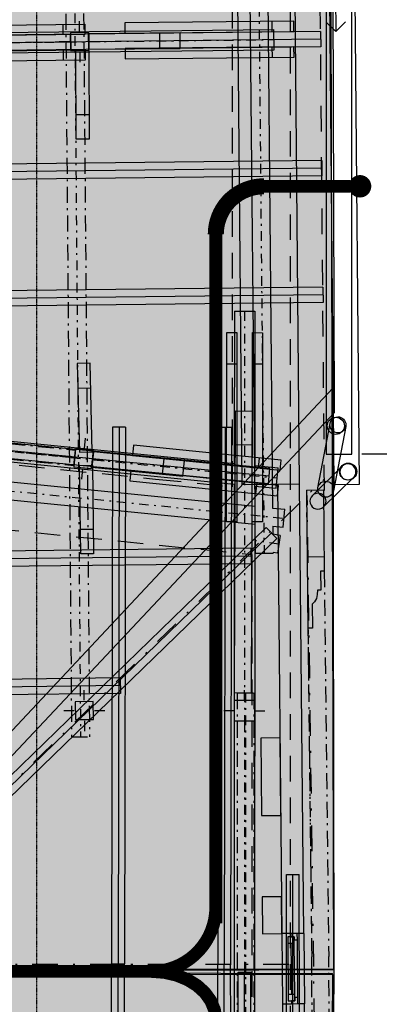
# Model space of a CAD drawing. Extents: x -12025 to 39812, y -28775 to 12.
# Tile 15 of 17: x 29471 to 32275, y -17382 to -9700. Entities that reach past the tile are written whole.
import ezdxf

# ---------------------------------------------------------------- set-up
doc = ezdxf.new("R2010")
doc.units = 0
doc.header["$MEASUREMENT"] = 0
for name, pattern in [('Čerchovaná', [450, 200, -117.5, 15, -117.5]), ('Čerchovaná M', [225, 125, -42.5, 15, -42.5]), ('Čerchovaná S', [175, 75, -42.5, 15, -42.5]), ('Čerchovaná S_1', [3.5, 1.5, -0.85, 0.3, -0.85]), ('Čárkovaná M', [400, 200, -200]), ('Čárkovaná_2', [325, 200, -125])]:
    doc.linetypes.add(name, pattern=pattern)
for name, color, linetype in [('OÚ Dukovany půdorys podklad půda', 7, 'Continuous'), ('OÚ Dukovany střecha', 7, 'Continuous'), ('OÚ Dukovany zemnění + hromosvody', 5, 'Continuous')]:
    doc.layers.add(name, color=color, linetype=linetype)

# ---------------------------------------------------------------- blocks, each defined once
blk = doc.blocks.new('(4)')
at = {"linetype": 'Continuous'}
for points in [[(19108.5, -17087.9), (23202.8, -17069), (23164.7, -3091.7), (19036.4, -6941.5), (19108.5, -17087.9)], [(23202.8, -17069), (23173.9, -21304.6), (2393.3, -21332), (2445.1, -17075.6), (23202.8, -17069)]]:
    blk.add_hatch(color=1, dxfattribs=at).paths.add_polyline_path(points)
at = {"color": 154, "linetype": 'Čerchovaná S_1'}
blk.add_line((20887.9, -23559.6), (20887.9, -1756.8), dxfattribs=at)
at = {"color": 1, "linetype": 'Continuous'}
for p, q in [((23172.7, -3084.2), (23206.2, -12725.8)), ((23214.5, -9268.4), (23219.8, -9751.8)), ((23219.8, -9751.8), (23144, -9677.7)), ((23219.8, -9751.8), (23294, -9676)), ((18950.5, -17065.9), (23196.5, -12534.6)), ((23196.5, -12534.6), (23202.8, -17069)), ((23206.2, -12725.8), (19108.5, -17087.9)), ((23078.9, -13311.2), (23173.7, -12808.7)), ((23078.9, -13311.2), (23173.7, -12808.7)), ((23296.5, -12831.9), (23201.8, -13334.4)), ((23296.5, -12831.9), (23201.8, -13334.4)), ((23909.4, -13048), (23421.9, -13048)), ((2450.2, -17093), (23192.7, -17108.3)), ((23202.8, -17069), (18950.5, -17065.9)), ((18950.5, -17088.8), (23192.7, -17099.9)), ((23192.7, -17108.3), (23173.9, -21304.6)), ((23192.7, -17108.3), (23192.7, -17099.9)), ((23202.8, -17069), (23202.8, -17170.1)), ((23202.8, -17170.1), (23192.4, -17170.1))]:
    blk.add_line(p, q, dxfattribs=at)
at = {"color": 8, "linetype": 'Čárkovaná_2'}
for p, q in [((22863.1, -3378), (22863.8, -20996.1)), ((22414.2, -13302.8), (22414.2, -3793.3)), ((7614.8, -12316.9), (22563.6, -13831.5)), ((12665.1, -12325.5), (21814, -13242.7)), ((21814, -13242.7), (22414.2, -13302.8)), ((22563.6, -13831.5), (22563.8, -20593.2))]:
    blk.add_line(p, q, dxfattribs=at)
at = {"color": 1, "linetype": 'Continuous'}
blk.add_lwpolyline([(23144.4, -3107.7), (23144.4, -13047.9), (23344.4, -13048), (23344.4, -2921.6)], close=True, dxfattribs=at)
at = {"color": 7, "linetype": 'Continuous'}
for points in [[(19108.5, -17087.9), (23202.8, -17069), (23164.7, -3091.7), (19036.4, -6941.5), (19108.5, -17087.9)], [(23202.8, -17069), (23173.9, -21304.6), (2393.3, -21332), (2445.1, -17075.6), (23202.8, -17069)]]:
    blk.add_lwpolyline(points, close=True, dxfattribs=at)
at = {"color": 1, "linetype": 'Continuous'}
for points in [[(23223.5, -12881.7, -0.414214), (23173.7, -12808.7)], [(23223.5, -12881.7, -0.414214), (23173.7, -12808.7)], [(23223.5, -12881.7, -0.414214), (23173.7, -12808.7)], [(23173.7, -12808.7, -0.414214), (23246.6, -12758.9)], [(23173.7, -12808.7, -0.414214), (23246.6, -12758.9)], [(23173.7, -12808.7, -0.414214), (23246.6, -12758.9)], [(23246.6, -12758.9, -0.414214), (23296.5, -12831.9)], [(23246.6, -12758.9, -0.414214), (23296.5, -12831.9)], [(23246.6, -12758.9, -0.414214), (23296.5, -12831.9)], [(23296.5, -12831.9, -0.414214), (23223.5, -12881.7)], [(23296.5, -12831.9, -0.414214), (23223.5, -12881.7)], [(23296.5, -12831.9, -0.414214), (23223.5, -12881.7)], [(23078.9, -13311.2, -0.414214), (23151.9, -13261.4)], [(23078.9, -13311.2, -0.414214), (23151.9, -13261.4)], [(23078.9, -13311.2, -0.414214), (23151.9, -13261.4)], [(23151.9, -13261.4, -0.414214), (23201.8, -13334.4)], [(23151.9, -13261.4, -0.414214), (23201.8, -13334.4)], [(23151.9, -13261.4, -0.414214), (23201.8, -13334.4)], [(23128.8, -13384.2, -0.414214), (23078.9, -13311.2)], [(23128.8, -13384.2, -0.414214), (23078.9, -13311.2)], [(23128.8, -13384.2, -0.414214), (23078.9, -13311.2)], [(23201.8, -13334.4, -0.414214), (23128.8, -13384.2)], [(23201.8, -13334.4, -0.414214), (23128.8, -13384.2)], [(23201.8, -13334.4, -0.414214), (23128.8, -13384.2)]]:
    blk.add_lwpolyline(points, format="xyb", dxfattribs=at)
blk.add_circle((23218.6, -12827.5), 66.9, dxfattribs=at)
blk = doc.blocks.new('Spoj')
at = {"color": 0, "linetype": 'Continuous'}
for points, const_width in [([(0, 75, 0.414214), (-75, 0)], 25), ([(75, 0, 0.414214), (0, 75)], 25), ([(-75, 0, 0.414214), (0, -75)], 25), ([(0, 37.5, 0.414214), (-37.5, 0)], 75), ([(-37.5, 0, 0.414214), (0, -37.5)], 75), ([(37.5, 0, 0.414214), (0, 37.5)], 75), ([(0, -37.5, 0.414214), (37.5, 0)], 75), ([(0, -75, 0.414214), (75, 0)], 25)]:
    blk.add_lwpolyline(points, format="xyb", dxfattribs=dict(at, const_width=const_width))

msp = doc.modelspace()

# ---------------------------------------------------------------- linework, layer by layer
at = {"layer": 'OÚ Dukovany půdorys podklad půda', "color": 9, "linetype": 'Continuous'}
for p, q in [((32121.1, -13323.5), (32024.1, -2954.9)), ((31825.9, -3142.9), (31921.1, -13325.3)), ((31210.1, -3476.8), (31303.3, -13496.2)), ((31350.1, -3475.5), (31443.4, -13510.2)), ((24207.8, -9793.2), (29979.4, -9736.1)), ((29807.8, -9737.8), (29808.6, -9817.8)), ((29937.5, -9792.2), (29936.6, -9712.2)), ((29979.4, -9736.1), (29980.2, -9816.1)), ((31607.4, -9711.4), (30291.1, -9724.4)), ((30291.1, -9724.4), (30291.9, -9804.4)), ((30291.1, -9724.4), (30291.9, -9804.4)), ((31435.9, -9713.1), (31436.7, -9793.1)), ((31608.2, -9791.4), (31607.4, -9711.4)), ((21087.8, -9887.9), (31453.8, -9775.8)), ((29980.2, -9816.1), (24208.6, -9873.2)), ((31817.6, -9791.6), (27940.3, -9835.3)), ((31817.6, -9791.6), (27940.3, -9835.3)), ((30007.6, -9801.4), (29867.6, -9802.9)), ((29867.6, -9802.9), (29869.1, -9942.9)), ((30009.1, -9941.4), (30007.6, -9801.4)), ((30721.5, -9803.7), (30009.4, -9811.4)), ((30009.4, -9811.4), (30010.7, -9931.4)), ((30291.9, -9804.4), (31608.2, -9791.4)), ((30560.4, -9805.5), (30561.7, -9925.5)), ((30722.8, -9923.7), (30721.5, -9803.7)), ((31455.5, -9935.8), (31453.8, -9775.8)), ((31817.6, -9791.6), (31819, -9911.6)), ((31817.6, -9791.6), (31819, -9911.6)), ((31818.3, -9851.6), (27941, -9895.3)), ((29858.4, -9873), (29778.4, -9873.9)), ((30018.3, -9871.3), (30098.3, -9870.4)), ((21089.5, -10047.9), (31455.5, -9935.8)), ((24209.8, -9993.2), (29981.4, -9936.1)), ((31819, -9911.6), (27941.7, -9955.3)), ((31819, -9911.6), (27941.7, -9955.3)), ((29809.8, -9937.8), (29810.6, -10017.8)), ((29869.1, -9942.9), (30009.1, -9941.4)), ((29909.1, -9941.8), (30009.1, -9941.4)), ((29911.5, -10632.2), (29909.1, -9941.8)), ((29939.2, -9952.2), (29940.1, -10032.2)), ((29981.4, -9936.1), (29982.2, -10016.1)), ((30009.1, -9941.4), (30011.5, -10631.9)), ((30010.7, -9931.4), (30722.8, -9923.7)), ((31609.4, -9911.4), (30293.1, -9924.4)), ((30293.1, -9924.4), (30293.9, -10004.4)), ((30293.1, -9924.4), (30293.9, -10004.4)), ((31437.9, -9913.1), (31438.6, -9993.1)), ((31610.2, -9991.4), (31609.4, -9911.4)), ((29982.2, -10016.1), (24210.5, -10073.2)), ((30293.9, -10004.4), (31610.2, -9991.4)), ((29910.9, -10440.1), (30010.9, -10439.8)), ((30011.5, -10631.9), (29911.5, -10632.2)), ((31826.9, -10797.6), (27940.1, -10841.4)), ((31826.9, -10797.6), (27940.1, -10841.4)), ((31826.9, -10797.6), (31828.2, -10917.6)), ((31826.9, -10797.6), (31828.2, -10917.6)), ((31827.6, -10857.6), (27940.8, -10901.4)), ((31828.2, -10917.6), (27941.5, -10961.4)), ((31828.2, -10917.6), (27941.5, -10961.4)), ((31835.9, -11786.1), (27935.8, -11830.1)), ((31835.9, -11786.1), (27935.8, -11830.1)), ((31835.9, -11786.1), (31837.3, -11906.1)), ((31835.9, -11786.1), (31837.3, -11906.1)), ((31836.6, -11846.1), (27936.5, -11890.1)), ((31837.3, -11906.1), (27937.2, -11950.1)), ((31837.3, -11906.1), (27937.2, -11950.1)), ((31144.8, -11975.2), (31144.4, -13161.8)), ((31144.8, -11975.2), (31304.8, -11975.3)), ((31304.8, -11975.3), (31304.4, -13177.8)), ((31083.4, -13617.4), (31085.3, -12141.6)), ((31085.3, -12141.6), (31165.3, -12141.7)), ((31165.3, -12141.7), (31163.4, -13617.5)), ((31283.4, -13617.7), (31285.3, -12141.8)), ((31285.3, -12141.8), (31365.3, -12141.9)), ((31365.3, -12141.9), (31363.4, -13617.8)), ((30019.5, -12381), (29919.5, -12383.4)), ((29919.5, -12383.4), (29936.3, -13073.7)), ((30036.3, -13071.2), (30019.5, -12381)), ((31165, -12388.1), (31085, -12388)), ((31365, -12388.3), (31285, -12388.2)), ((21666.8, -12534.9), (31303.3, -13496.2)), ((29924.2, -12575.4), (30024.2, -12573)), ((21668.3, -12675.7), (31304.6, -13637)), ((26589.2, -12706.9), (31144.4, -13161.8)), ((31144.7, -14952.7), (31154.5, -12752.7)), ((31154.5, -12752.7), (31284.5, -12753.3)), ((31284.5, -12753.3), (31274.7, -14953.3)), ((26589.2, -12867.7), (31144.3, -13322.6)), ((31422.7, -13201.1), (27972.6, -12865.2)), ((31422.7, -13201.1), (27972.6, -12865.2)), ((30195.8, -12878.2), (30187.8, -17065.4)), ((30195.8, -12878.2), (30187.8, -17065.4)), ((30295.8, -12878.4), (30195.8, -12878.2)), ((30295.8, -12878.4), (30195.8, -12878.2)), ((30245.8, -12878.3), (30237.8, -17065.5)), ((30295.8, -12878.4), (30287.8, -17065.6)), ((30295.8, -12878.4), (30287.8, -17065.6)), ((31023.8, -12881), (31015.8, -17068.2)), ((31023.8, -12881), (31015.8, -17068.2)), ((31123.8, -12881.2), (31023.8, -12881)), ((31123.8, -12881.2), (31023.8, -12881)), ((31073.8, -12881.1), (31065.8, -17068.3)), ((31123.8, -12881.2), (31115.8, -17068.4)), ((31123.8, -12881.2), (31115.8, -17068.4)), ((31416.9, -13260.8), (27966.8, -12924.9)), ((29977.3, -13045.2), (29985.2, -12965.6)), ((31411.1, -13320.6), (27960.9, -12984.6)), ((31411.1, -13320.6), (27960.9, -12984.6)), ((29906.6, -13048.2), (29892.7, -13187.5)), ((30045.9, -13062.1), (29906.6, -13048.2)), ((30357.9, -13019.3), (30349.9, -13098.9)), ((30357.9, -13019.3), (30349.9, -13098.9)), ((31509.7, -13135.4), (30357.9, -13019.3)), ((31283.3, -13018.4), (31153.3, -13017.8)), ((29889.7, -13116.9), (29810.1, -13108.9)), ((29936.3, -13073.7), (30036.3, -13071.2)), ((30032, -13201.4), (30045.9, -13062.1)), ((30046.6, -13072.3), (30034.7, -13191.7)), ((30755.2, -13143), (30046.6, -13072.3)), ((30048.9, -13132.8), (30128.5, -13140.7)), ((30349.9, -13098.9), (31501.7, -13215)), ((30594.9, -13127), (30583, -13246.4)), ((31339, -13118.2), (31331, -13197.8)), ((29892.7, -13187.5), (30032, -13201.4)), ((29938.3, -13177.2), (30038.3, -13175.9)), ((29947.7, -13867.6), (29938.3, -13177.2)), ((29961.4, -13204.4), (29953.4, -13284)), ((30034.7, -13191.7), (30743.3, -13262.4)), ((30038.3, -13175.9), (30047.7, -13866.3)), ((30743.3, -13262.4), (30755.2, -13143)), ((31304.4, -13177.8), (31486.2, -13195.9)), ((31411.1, -13320.6), (31422.7, -13201.1)), ((31411.1, -13320.6), (31422.7, -13201.1)), ((31470.3, -13355.1), (31486.2, -13195.9)), ((31501.7, -13215), (31509.7, -13135.4)), ((30337.9, -13218.3), (30329.9, -13297.9)), ((30337.9, -13218.3), (30329.9, -13297.9)), ((31489.7, -13334.4), (30337.9, -13218.3)), ((30329.9, -13297.9), (31481.7, -13414)), ((31144.3, -13322.6), (31141.4, -20975.2)), ((31304.3, -13338.6), (31301.4, -20975.3)), ((31304.3, -13338.6), (31470.3, -13355.1)), ((31319, -13317.1), (31310.9, -13396.7)), ((31481.7, -13414), (31489.7, -13334.4)), ((31921.1, -13325.3), (32121.1, -13323.5)), ((31706.2, -13370.2), (31838.9, -13368.6)), ((31706.2, -13370.2), (31718.5, -14447.4)), ((31838.9, -13368.6), (31846.2, -14002.2)), ((31443.4, -13510.2), (31539.1, -13519.7)), ((31525.2, -13659), (31539.1, -13519.7)), ((31392.9, -13660.8), (27928.3, -17024.3)), ((31392.9, -13660.8), (27928.3, -17024.3)), ((31163.4, -13617.5), (31083.4, -13617.4)), ((31163.4, -13617.5), (31083.4, -13617.4)), ((31363.4, -13617.8), (31283.4, -13617.7)), ((31363.4, -13617.8), (31283.4, -13617.7)), ((31304.6, -13637), (31306.7, -13862.9)), ((31392.9, -13660.8), (31476.5, -13746.9)), ((31392.9, -13660.8), (31476.5, -13746.9)), ((31444.7, -13651), (31445.3, -13714.7)), ((31444.7, -13651), (31525.2, -13659)), ((31434.7, -13703.8), (27970.1, -17067.4)), ((31476.5, -13746.9), (28011.9, -17110.4)), ((31476.5, -13746.9), (28011.9, -17110.4)), ((29945.1, -13675.5), (30045.1, -13674.2)), ((31502.5, -13723.5), (31445.3, -13714.7)), ((31502.5, -13723.5), (31481.2, -13861.9)), ((31274.1, -13824.3), (27991.4, -13861.3)), ((31274.1, -13824.3), (27991.4, -13861.3)), ((31274.1, -13824.3), (31275.5, -13944.3)), ((31274.1, -13824.3), (31275.5, -13944.3)), ((31274.8, -13884.3), (27992.1, -13921.3)), ((30047.7, -13866.3), (29947.7, -13867.6)), ((31306.7, -13862.9), (31446.7, -13861.6)), ((31446.7, -13856.5), (31446.7, -13861.6)), ((31481.2, -13861.9), (31446.7, -13856.5)), ((31845, -13891.4), (31712.2, -13892.9)), ((31712.2, -13892.9), (31715.8, -14207.2)), ((31845, -13891.4), (31846.2, -14002.2)), ((31275.5, -13944.3), (27992.7, -13981.3)), ((31275.5, -13944.3), (27992.7, -13981.3)), ((31846.2, -14002.2), (31816.6, -14002.6)), ((31816.6, -14002.6), (31817.9, -14150.7)), ((31715.8, -14207.2), (31718.5, -14447.4)), ((31791.7, -14183.8), (31784.3, -14214.7)), ((31792.2, -14150.9), (31791.7, -14183.8)), ((31817.9, -14150.7), (31792.2, -14150.9)), ((31770.9, -14240.6), (31752.7, -14258.8)), ((31752.7, -14258.8), (31754.9, -14447)), ((31784.3, -14214.7), (31770.9, -14240.6)), ((31754.9, -14447), (31718.5, -14447.4)), ((30255.5, -14835.7), (28020, -14860.9)), ((30255.5, -14835.7), (28020, -14860.9)), ((30256.2, -14895.7), (28020.7, -14920.9)), ((30255.5, -14835.7), (30256.9, -14955.7)), ((30255.5, -14835.7), (30256.9, -14955.7)), ((30256.9, -14955.7), (28021.4, -14980.9)), ((30256.9, -14955.7), (28021.4, -14980.9)), ((29973.9, -15010.1), (29973, -14930.1)), ((31274.7, -14953.3), (31144.7, -14952.7)), ((31223.7, -15011.2), (31223.7, -14931.2)), ((30044, -15019.3), (29904, -15020.8)), ((29904, -15020.8), (29905.5, -15160.8)), ((30045.5, -15159.3), (30044, -15019.3)), ((31143.7, -15011.2), (31143.6, -15171.2)), ((31303.7, -15011.3), (31143.7, -15011.2)), ((31303.6, -15171.3), (31303.7, -15011.3)), ((29894.8, -15090.9), (29814.8, -15091.8)), ((30054.7, -15089.2), (30134.7, -15088.4)), ((31143.7, -15091.2), (31063.7, -15091.2)), ((31303.7, -15091.3), (31383.7, -15091.3)), ((29905.5, -15160.8), (30045.5, -15159.3)), ((29975.6, -15170.1), (29976.5, -15250.1)), ((31143.6, -15171.2), (31303.6, -15171.3)), ((31223.6, -15171.2), (31223.6, -15251.2)), ((31553.6, -20473.1), (31551, -16369.3)), ((31551, -16369.3), (31651, -16369.3)), ((31553.6, -20473.1), (31551, -16369.3)), ((31551, -16369.3), (31651, -16369.3)), ((31603.6, -20473.1), (31601, -16369.3)), ((31653.6, -20473), (31651, -16369.3)), ((31653.6, -20473), (31651, -16369.3)), ((30187.8, -17065.4), (30287.8, -17065.6)), ((30187.8, -17065.4), (30287.8, -17065.6)), ((30190.4, -21171.6), (30187.9, -17067.8)), ((30187.9, -17067.8), (30287.9, -17067.8)), ((30190.4, -21171.6), (30187.9, -17067.8)), ((30187.9, -17067.8), (30287.9, -17067.8)), ((30240.4, -21171.6), (30237.9, -17067.8)), ((30290.4, -21171.5), (30287.9, -17067.8)), ((30290.4, -21171.5), (30287.9, -17067.8)), ((31015.8, -17068.2), (31115.8, -17068.4)), ((31015.8, -17068.2), (31115.8, -17068.4)), ((31015.8, -17068.4), (31115.8, -17068.3)), ((31015.8, -17068.4), (31115.8, -17068.3)), ((31018.3, -21172.1), (31015.8, -17068.4)), ((31018.3, -21172.1), (31015.8, -17068.4)), ((31068.3, -21172.1), (31065.8, -17068.3)), ((31118.3, -21172.1), (31115.8, -17068.3)), ((31118.3, -21172.1), (31115.8, -17068.3)), ((31174.8, -21235.3), (31174.5, -17131.5)), ((31174.5, -17131.5), (31274.5, -17131.5)), ((31174.8, -21235.3), (31174.5, -17131.5)), ((31174.5, -17131.5), (31274.5, -17131.5)), ((31224.8, -21235.3), (31224.5, -17131.5)), ((31274.8, -21235.3), (31274.5, -17131.5)), ((31274.8, -21235.3), (31274.5, -17131.5))]:
    msp.add_line(p, q, dxfattribs=at)
at = {"layer": 'OÚ Dukovany půdorys podklad půda', "color": 7, "linetype": 'Čárkovaná M'}
msp.add_line((31848, -13372.5), (31759.9, -3213.6), dxfattribs=at)
at = {"layer": 'OÚ Dukovany půdorys podklad půda', "color": 7, "linetype": 'Continuous'}
for p, q in [((31652, -13321.1), (31564.6, -3358.2)), ((31118.3, -3775.8), (31202, -13325.1)), ((31118.3, -3775.8), (31202, -13325.1)), ((31652, -13321.1), (31568.6, -3809.8)), ((31753.2, -13412.3), (31986.5, -13183.3)), ((31753.2, -13412.3), (31986.5, -13183.3)), ((32074.1, -13272.5), (31840.7, -13501.5)), ((32074.1, -13272.5), (31840.7, -13501.5)), ((31202, -13325.1), (31652, -13321.1)), ((31482, -13322.8), (31515.6, -16830.3)), ((31685.6, -16828.6), (31652, -13321.1)), ((31500.8, -15302.6), (31350.8, -15304)), ((31350.8, -15304), (31356.5, -15909)), ((31506.5, -15907.6), (31500.8, -15302.6)), ((31356.5, -15909), (31506.5, -15907.6)), ((31512.6, -16542.9), (31362.6, -16544.4)), ((31362.6, -16544.4), (31365.3, -16831.7)), ((31515.3, -16830.3), (31512.6, -16542.9)), ((31365.3, -16831.7), (31515.3, -16830.3)), ((31585.6, -16829.6), (31515.6, -16830.3)), ((31585.6, -16829.6), (31515.6, -16830.3)), ((31515.6, -16830.3), (31520.9, -17380.3)), ((31610.9, -16854.4), (31560.9, -16854.8)), ((31560.9, -16854.8), (31561.3, -16904.8)), ((31635.6, -16829.1), (31585.6, -16829.6)), ((31635.6, -16829.1), (31585.6, -16829.6)), ((31635.6, -16829.1), (31585.6, -16829.6)), ((31585.6, -16829.6), (31585.9, -16854.6)), ((31585.9, -16854.6), (31610.9, -16854.4)), ((31610.9, -16854.4), (31611.1, -16879.4)), ((31611.3, -16904.4), (31610.9, -16854.4)), ((31611.1, -16879.4), (31636.1, -16879.1)), ((31685.6, -16828.6), (31635.6, -16829.1)), ((31685.6, -16828.6), (31635.6, -16829.1)), ((31636.1, -16879.1), (31635.6, -16829.1)), ((31640.4, -17329.1), (31636.1, -16879.1)), ((31685.6, -16828.6), (31690.9, -17378.6)), ((31561.3, -16904.8), (31611.3, -16904.4)), ((31561.3, -16904.8), (31565.2, -17304.8)), ((31561.3, -16904.8), (31565.2, -17304.8)), ((31586.3, -16904.6), (31590.2, -17304.6)), ((31615.2, -17304.3), (31611.3, -16904.4)), ((31615.2, -17304.3), (31565.2, -17304.8)), ((31565.2, -17304.8), (31565.6, -17354.8)), ((31565.6, -17354.8), (31615.6, -17354.3)), ((31615.6, -17354.3), (31590.6, -17354.6)), ((31590.6, -17354.6), (31590.9, -17379.6)), ((31615.6, -17354.3), (31615.2, -17304.3)), ((31640.4, -17329.1), (31615.4, -17329.3)), ((31615.4, -17329.3), (31615.6, -17354.3)), ((31640.9, -17379.1), (31640.4, -17329.1)), ((31590.9, -17379.6), (31520.9, -17380.3)), ((31590.9, -17379.6), (31520.9, -17380.3)), ((31520.9, -17380.3), (31555.4, -20977.7)), ((31640.9, -17379.1), (31590.9, -17379.6)), ((31640.9, -17379.1), (31590.9, -17379.6)), ((31640.9, -17379.1), (31590.9, -17379.6)), ((31690.9, -17378.6), (31640.9, -17379.1)), ((31690.9, -17378.6), (31640.9, -17379.1)), ((31725.4, -20976.1), (31690.9, -17378.6))]:
    msp.add_line(p, q, dxfattribs=at)
at = {"layer": 'OÚ Dukovany půdorys podklad půda', "color": 9, "linetype": 'Čerchovaná S'}
for p, q in [((31280.1, -3476.1), (31376.7, -13862.2)), ((29861.3, -4928.3), (29945.8, -15294.4)), ((21088.7, -9967.9), (31454.7, -9855.8)), ((27998.4, -9893.2), (29868.4, -9872.9)), ((11943.6, -11635.3), (31532.2, -13589.4)), ((31224.8, -11975.3), (31221.4, -20975.3)), ((21162.9, -12245.4), (31478.2, -13275.5)), ((28038.9, -12932), (29899.7, -13117.9)), ((31706.2, -13370.2), (31748, -17011.3)), ((31491.9, -13792.7), (31317.1, -13765.8)), ((31231.8, -14952.9), (31230.4, -18572.9)), ((31772.6, -20652), (31748, -17010.7))]:
    msp.add_line(p, q, dxfattribs=at)
at = {"layer": 'OÚ Dukovany půdorys podklad půda', "color": 9, "linetype": 'Čerchovaná M'}
for p, q in [((29791.3, -4928.9), (29875.8, -15295)), ((29931.3, -4927.7), (30015.8, -15293.9)), ((27997.8, -9833.2), (29867.7, -9812.9)), ((29869, -9932.9), (29867.7, -9812.9)), ((27999.1, -9953.2), (29869, -9932.9)), ((28044.9, -12872.3), (29905.6, -13058.2)), ((28032.9, -12991.8), (29893.7, -13177.6)), ((29893.7, -13177.6), (29905.6, -13058.2)), ((31846.2, -14002.2), (31880.8, -17009.8)), ((31718.5, -14447.4), (31748, -17011)), ((31166.8, -14952.9), (31165.4, -18572.9)), ((31166.8, -14952.9), (31296.8, -14952.9)), ((31296.8, -14952.9), (31295.4, -18572.9)), ((29875.8, -15295), (30015.8, -15293.9)), ((31765.3, -19574.8), (31748, -17011)), ((31901.1, -20017.6), (31880.8, -17009.8))]:
    msp.add_line(p, q, dxfattribs=at)
at = {"layer": 'OÚ Dukovany půdorys podklad půda', "color": 7, "linetype": 'Čerchovaná'}
for p, q in [((27970.1, -17067.4), (31842, -13286.9)), ((31819.6, -21135.6), (31713, -13412.8)), ((11569.6, -17055.7), (31687.6, -17068.7))]:
    msp.add_line(p, q, dxfattribs=at)
at = {"layer": 'OÚ Dukovany půdorys podklad půda', "color": 7, "linetype": 'Continuous'}
msp.add_circle((32032.5, -13225.7), 66.9, dxfattribs=at)
for centre, start, end in [((32030.3, -13227.9), 134.46364, 314.46364), ((32030.3, -13227.9), 134.46364, 314.46364), ((32030.3, -13227.9), 134.46364, 314.46364), ((32030.3, -13227.9), -45.53636, 134.46364), ((32030.3, -13227.9), -45.53636, 134.46364), ((32030.3, -13227.9), -45.53636, 134.46364), ((31797, -13456.9), 134.46364, 314.46364), ((31797, -13456.9), 134.46364, 314.46364), ((31797, -13456.9), 134.46364, 314.46364), ((31797, -13456.9), -45.53636, 134.46364), ((31797, -13456.9), -45.53636, 134.46364), ((31797, -13456.9), -45.53636, 134.46364)]:
    msp.add_arc(centre, 62.5, start, end, dxfattribs=at)
at = {"layer": 'OÚ Dukovany zemnění + hromosvody', "linetype": 'Continuous'}
for points, const_width in [([(31375, -11000, 0.414214), (31000, -11375)], 125), ([(30500, -17125, 0.414214), (31000, -16625)], 100)]:
    msp.add_lwpolyline(points, format="xyb", dxfattribs=dict(at, const_width=const_width))
at = {"layer": 'OÚ Dukovany zemnění + hromosvody', "linetype": 'Continuous', "const_width": 100}
for points in [[(31375, -11000), (32050, -11000)], [(31000, -11375), (31000, -16750)], [(30500, -17125), (13500, -17125)]]:
    msp.add_lwpolyline(points, dxfattribs=at)
at = {"layer": 'OÚ Dukovany zemnění + hromosvody', "linetype": 'Continuous', "const_width": 100, "flags": 128}
msp.add_lwpolyline([(30500, -17125), (30600.8, -17132.6), (30694.6, -17154.5), (30779.6, -17189), (30853.6, -17234.8), (30914.6, -17290.3), (30960.7, -17354), (30989.8, -17424.4), (31000, -17500), (31000, -17500)], dxfattribs=at)

# ---------------------------------------------------------------- block references
at = {"layer": 'OÚ Dukovany střecha', "color": 1, "linetype": 'Continuous'}
msp.add_blockref('(4)', (8717, -40.8), dxfattribs=at)
at = {"layer": 'OÚ Dukovany zemnění + hromosvody', "linetype": 'Continuous'}
msp.add_blockref('Spoj', (32125, -11000), dxfattribs=at)

doc.saveas('drawing.dxf')
